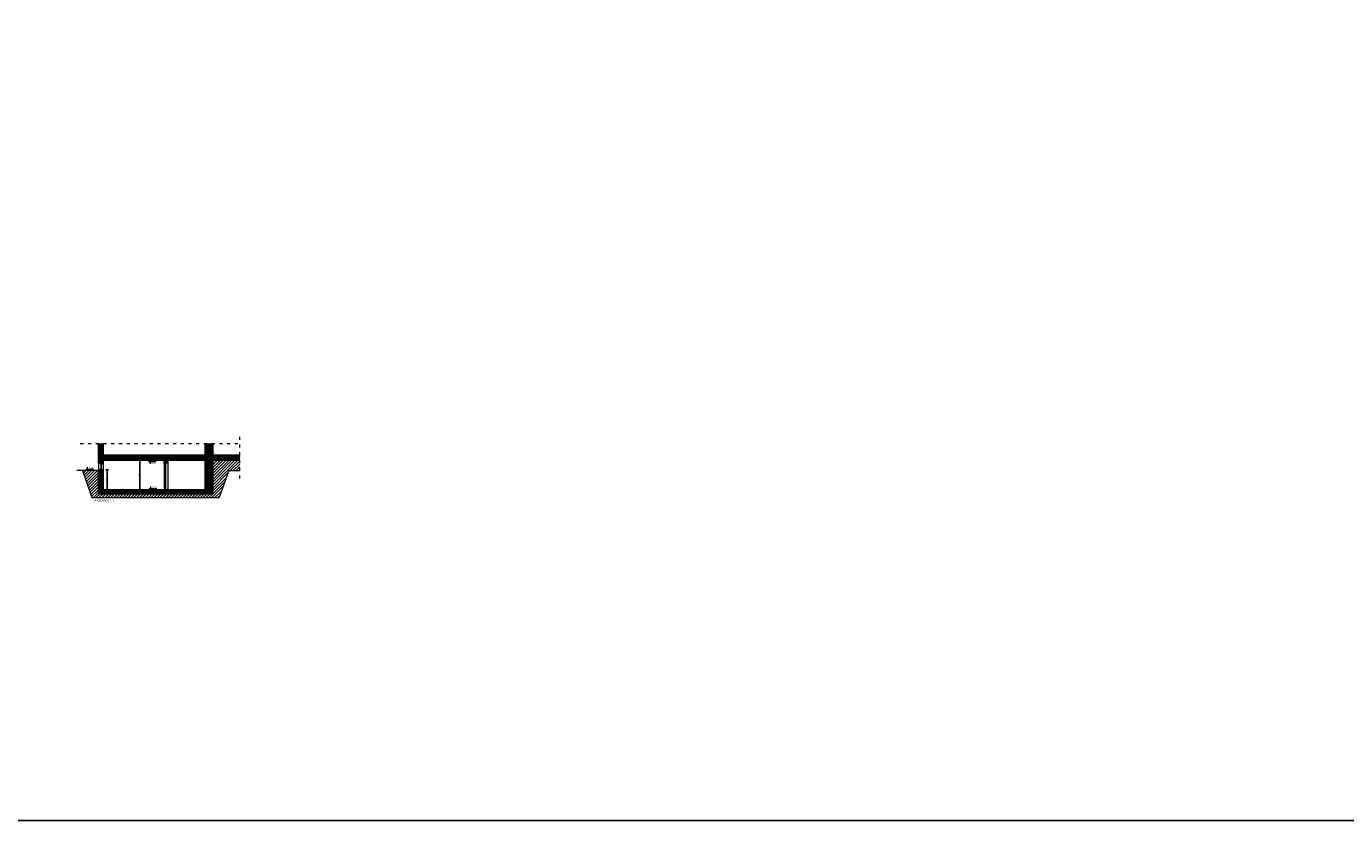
# Model space of a CAD drawing. Header units: millimetres. Extents: x 6506 to 39690, y 6022 to 25261.
# Tile 11 of 59: x 12740 to 22987, y 11215 to 17385. Entities that reach past the tile are written whole.
import ezdxf
from ezdxf.enums import TextEntityAlignment as Align

# ---------------------------------------------------------------- set-up
doc = ezdxf.new("R2010")
doc.units = ezdxf.units.MM
doc.linetypes.add('ACAD_ISO03W100', pattern=[30, 12, -18])
doc.layers.add('A_HATCH', color=7, linetype='Continuous', lineweight=5, true_color=0x999999)
doc.layers.add('A_WIDOK 2PLAN', color=7, linetype='Continuous', lineweight=9, true_color=0x666666)
for name, color, linetype, lineweight in [('A_KONST_ISTNIEJĄCE', 83, 'Continuous', 25), ('A_OPISY', 40, 'Continuous', 9), ('A_STOLARKA OKIENNA', 141, 'Continuous', 15), ('A_WIDOK', 141, 'Continuous', 13), ('A_WYMIAROWANIE', 7, 'Continuous', 9), ('AA HATCH', 253, 'Continuous', 5)]:
    doc.layers.add(name, color=color, linetype=linetype, lineweight=lineweight)
doc.styles.add('APLUS', font='arial.ttf', dxfattribs={"width": 0.6})
doc.styles.get("Standard").update_dxf_attribs({"font": 'arial.ttf'})
doc.dimstyles.new('1 do 100', dxfattribs={"dimtxt": 10, "dimasz": 8, "dimexe": 10, "dimexo": 10, "dimgap": 2, "dimtad": 1, "dimdec": 0, "dimtxsty": 'Standard', "dimblk": 'OBLIQUE', "dimcen": 2.5, "dimadec": 0, "dimazin": 0, "dimtfac": 1, "dimtdec": 0, "dimtmove": 0, "dimatfit": 3, "dimldrblk": 'OBLIQUE', "dimfxl": 10, "dimfxlon": 1, "dimarcsym": 0})

# ---------------------------------------------------------------- blocks, each defined once
blk = doc.blocks.new('*U547')
at = {"color": 144}
for p, q in [((27, 0), (27, -8)), ((27, 0), (34, 0)), ((27, 0), (27, -8)), ((34, 0), (34, -2)), ((82, 0), (75, 0)), ((75, 0), (75, -2)), ((82, 0), (82, -8)), ((27, -8), (30, -8)), ((30, -8), (30, -10)), ((30, -8), (32, -8)), ((30, -10), (36, -10)), ((31, -4), (31, -2)), ((31, -2), (34, -2)), ((33, -4), (31, -4)), ((32, -8), (32, -6)), ((32, -6), (33, -6)), ((33, -6), (33, -4)), ((34, -2), (35, -2)), ((35, -2), (35, -1)), ((36, -8), (36, -4)), ((36, -4), (37, -4)), ((37, -8), (36, -8)), ((37, -9), (37, -8)), ((73, -4), (72, -4)), ((72, -9), (72, -8)), ((72, -8), (73, -8)), ((73, -8), (73, -4)), ((79, -10), (73, -10)), ((74, -2), (74, -1)), ((75, -2), (74, -2)), ((78, -2), (75, -2)), ((76, -6), (76, -4)), ((76, -4), (78, -4)), ((77, -6), (76, -6)), ((77, -8), (77, -6)), ((79, -8), (77, -8)), ((78, -4), (78, -2)), ((82, -8), (79, -8)), ((79, -8), (79, -10))]:
    blk.add_line(p, q, dxfattribs=at)
blk.add_lwpolyline([(36, -4), (73, -4), (73, -8), (36, -8)], close=True, dxfattribs=at)
for centre, radius, start, end in [((35, -4), 2.51, 356.8105, 86.8105), ((36, -8), 1.5, 273.3553, 335.6854), ((74, -4), 2.51, 93.1895, 183.1895), ((73, -8), 1.5, 204.3146, 266.6447)]:
    blk.add_arc(centre, radius, start, end, dxfattribs=at)
blk = doc.blocks.new('*U9')
blk.add_hatch(color=256).paths.add_polyline_path([(0, 0.15), (-0.2, 0.15), (0, 0)])
blk.add_line((0, 0.15), (0, 0.4))
blk.add_lwpolyline([(0, 0.15), (0, 0), (-0.2, 0.15), (0.69, 0.15)])
at = {"style": 'APLUS', "width": 0.8}
blk.add_attdef('%%P_0.00', text='', height=0.2, dxfattribs=at).set_placement((-0.15, 0.15), align=Align.BOTTOM_LEFT)
blk = doc.blocks.new('*U226')
blk.add_hatch(color=256).paths.add_polyline_path([(0, -0.15), (-0.2, -0.15), (0, 0)])
blk.add_line((0, -0.15), (0, -0.4))
blk.add_lwpolyline([(0, -0.15), (0, 0), (-0.2, -0.15), (0.69, -0.15)])
at = {"style": 'APLUS', "width": 0.8}
blk.add_attdef('%%P_0.00', text='', height=0.2, dxfattribs=at).set_placement((-0.15, -0.47), align=Align.BOTTOM_LEFT)
blk = doc.blocks.new('_Oblique')
at = {"color": 0, "linetype": 'ByBlock', "lineweight": -2}
blk.add_line((-0.5, -0.5), (0.5, 0.5), dxfattribs=at)
blk = doc.blocks.new('*D563')
at = {"layer": 'A_WYMIAROWANIE', "color": 0, "lineweight": -2, "ltscale": 2, "transparency": 16777216}
for p, q in [((13631, 14014), (13611, 14014)), ((13621, 13784), (13621, 14014)), ((13631, 13784), (13611, 13784))]:
    blk.add_line(p, q, dxfattribs=at)
at = {"layer": 'Defpoints', "color": 0, "ltscale": 2, "transparency": 16777216}
for p in [(13621, 14014), (13646, 14014), (13646, 13784)]:
    blk.add_point(p, dxfattribs=at)
at = {"layer": 'A_WYMIAROWANIE', "color": 0, "lineweight": -2, "ltscale": 2, "transparency": 16777216, "xscale": 8, "yscale": 8, "zscale": 8}
for p, rotation in [((13621, 14014), 90), ((13621, 13784), 270)]:
    blk.add_blockref('_Oblique', p, dxfattribs=dict(at, rotation=rotation))
at = {"layer": 'A_WYMIAROWANIE', "color": 0, "ltscale": 2, "transparency": 16777216, "insert": (13614, 13899), "char_height": 10, "attachment_point": 5, "rotation": 90}
blk.add_mtext('230', dxfattribs=at)
blk = doc.blocks.new('*D564')
at = {"layer": 'A_WYMIAROWANIE', "color": 0, "lineweight": -2, "ltscale": 2, "transparency": 16777216}
for p, q in [((13358, 13939), (13378, 13939)), ((13368, 13939), (13368, 13784)), ((13358, 13784), (13378, 13784))]:
    blk.add_line(p, q, dxfattribs=at)
at = {"layer": 'Defpoints', "color": 0, "ltscale": 2, "transparency": 16777216}
for p in [(13336, 13939), (13336, 13784), (13368, 13784)]:
    blk.add_point(p, dxfattribs=at)
at = {"layer": 'A_WYMIAROWANIE', "color": 0, "lineweight": -2, "ltscale": 2, "transparency": 16777216, "xscale": 8, "yscale": 8, "zscale": 8}
for p, rotation in [((13368, 13939), 90), ((13368, 13784), 270)]:
    blk.add_blockref('_Oblique', p, dxfattribs=dict(at, rotation=rotation))
at = {"layer": 'A_WYMIAROWANIE', "color": 0, "ltscale": 2, "transparency": 16777216, "insert": (13361, 13861), "char_height": 10, "attachment_point": 5, "rotation": 90}
blk.add_mtext('155', dxfattribs=at)

msp = doc.modelspace()

# ---------------------------------------------------------------- hatches: boundary and pattern name
at = {"layer": 'A_HATCH'}
h = msp.add_hatch(dxfattribs=at)
h.set_pattern_fill('ANSI31', color=256, scale=2)
h.set_pattern_definition([(45, (1201.7264, -8235.841), (-4.490128, 4.490128), [])])
h.paths.add_polyline_path([(13299.3, 13993.9), (13336.3, 13993.9), (13336.3, 14143.6), (13299.3, 14143.6)])
h.paths.add_polyline_path([(13299.3, 13783.9), (13336.3, 13783.9), (13336.3, 13938.9), (13299.3, 13938.9)])
h.paths.add_polyline_path([(14156.3, 13753.9), (14156.3, 13783.9), (13299.3, 13783.9), (13299.3, 13753.9)])
h.paths.add_polyline_path([(14161.3, 13753.9), (14188.3, 13753.9), (14188.3, 14143.6), (14161.3, 14143.6)])
h.paths.add_polyline_path([(14156.3, 14143.6), (14129.3, 14143.6), (14129.3, 13783.9), (14156.3, 13783.9)])
h.paths.add_polyline_path([(14188.3, 14053.9), (14188.3, 14013.9), (14396.8, 14013.9), (14396.8, 14053.9)])
h.paths.add_polyline_path([(13336.3, 14053.9), (13336.3, 14013.9), (14129.3, 14013.9), (14129.3, 14053.9)])
h.paths.add_polyline_path([(13839.3, 13993.9), (13839.3, 14013.9), (13809.3, 14013.9), (13809.3, 13993.9)])
at = {"layer": 'AA HATCH', "ltscale": 2, "transparency": 33554534}
h = msp.add_hatch(dxfattribs=at)
h.set_pattern_fill('ANSI31', color=256, scale=5)
h.set_pattern_definition([(45, (1201.726, -8235.841), (-11.22532, 11.22532), [])])
h.paths.add_polyline_path([(14238.3, 13723.9), (14311.7, 13933.7), (14396.8, 13933.7), (14396.8, 14013.9), (14188.3, 14013.9), (14188.3, 13753.9), (14161.3, 13753.9), (14156.3, 13753.9), (13299.3, 13753.9), (13299.3, 13933.9), (13175.8, 13933.9), (13249.3, 13723.9)])

# ---------------------------------------------------------------- linework, layer by layer
at = {"layer": 'A_KONST_ISTNIEJĄCE', "ltscale": 2}
for p, q in [((13299.3, 13993.9), (13299.3, 14143.6)), ((13336.3, 13993.9), (13336.3, 14143.6)), ((14129.3, 13783.9), (14129.3, 14143.6)), ((14156.3, 13753.9), (14156.3, 14143.6)), ((14161.3, 13753.9), (14161.3, 14143.6)), ((14188.3, 13753.9), (14188.3, 14143.6)), ((13336.3, 14053.9), (14129.3, 14053.9)), ((14188.3, 14053.9), (14396.8, 14053.9)), ((13336.3, 13993.9), (13299.3, 13993.9)), ((13299.3, 13753.9), (13299.3, 13938.9)), ((13336.3, 13938.9), (13299.3, 13938.9)), ((13336.3, 14013.9), (14129.3, 14013.9)), ((13336.3, 13783.9), (13336.3, 13938.9)), ((13809.3, 13993.9), (13809.3, 14013.9)), ((13839.3, 13993.9), (13809.3, 13993.9)), ((13839.3, 13993.9), (13839.3, 14013.9)), ((14188.3, 14013.9), (14396.8, 14013.9)), ((13299.3, 13783.9), (14156.3, 13783.9)), ((13299.3, 13753.9), (14156.3, 13753.9)), ((14156.3, 13753.9), (14161.3, 13753.9)), ((14161.3, 13753.9), (14188.3, 13753.9))]:
    msp.add_line(p, q, dxfattribs=at)
msp.add_lwpolyline([(6506.4, 11214.7), (39689.6, 11214.7), (39689.6, 25260.9), (6506.4, 25260.9)], close=True, dxfattribs=at)
at = {"layer": 'A_WIDOK', "ltscale": 2}
for p, q in [((13299.3, 13993.9), (13299.3, 13938.9)), ((13336.3, 13993.9), (13336.3, 13938.9)), ((13809.3, 13993.9), (13809.3, 13783.9)), ((13814.3, 13993.9), (13814.3, 13783.9)), ((13819.3, 13993.9), (13819.3, 13783.9)), ((13839.3, 13993.9), (13839.3, 13783.9)), ((13299.3, 13933.9), (13131.8, 13933.9)), ((13175.8, 13933.7), (13249.3, 13723.9)), ((14311.7, 13933.7), (14238.3, 13723.9)), ((14311.7, 13933.7), (14396.8, 13933.7)), ((13249.3, 13723.9), (14238.3, 13723.9))]:
    msp.add_line(p, q, dxfattribs=at)
msp.add_lwpolyline([(13809.3, 13993.9), (13819.3, 13993.9), (13819.3, 13989.6), (13809.3, 13989.6)], close=True, dxfattribs=at)
at = {"layer": 'A_WIDOK 2PLAN', "linetype": 'ACAD_ISO03W100', "ltscale": 2}
for p, q in [((13158.8, 14143.6), (14396.8, 14143.6)), ((14396.8, 13872.1), (14396.8, 14210.2))]:
    msp.add_line(p, q, dxfattribs=at)

# ---------------------------------------------------------------- block references
at = {"layer": 'A_OPISY', "transparency": 33554687, "xscale": 68.67492864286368, "yscale": 68.67492864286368, "zscale": 68.67492864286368, "rotation": 1.435389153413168e-05}
for p, values in [((13215.5, 13933.9), {'%%P_0.00': '-  1,20'}), ((13707, 13783.9), {'%%P_0.00': '-  2,70'})]:
    msp.add_blockref('*U9', p, dxfattribs=at).add_auto_attribs(values)
at = {"layer": 'A_OPISY', "transparency": 33554687}
ref = msp.add_blockref('*U226', (13701.4, 14013.9), dxfattribs=dict(at, xscale=68.67492864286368, yscale=68.67492864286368, zscale=68.67492864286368, rotation=1.435389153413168e-05))
ref.add_attrib('%%P_0.00', '-  0,40', dxfattribs={"layer": '0', "height": 13.73, "rotation": 0.00001, "style": 'APLUS', "width": 0.8}).set_placement((13691.4, 13984.2), align=Align.BOTTOM_LEFT)
at = {"layer": 'A_STOLARKA OKIENNA', "color": 144, "transparency": 33554559, "xscale": -1, "rotation": 90}
msp.add_blockref('*U547', (13314.8, 14020.9), dxfattribs=at)

# ---------------------------------------------------------------- texts
at = {"layer": 'A_OPISY', "insert": (13268.8, 13707.2), "char_height": 15, "attachment_point": 1}
msp.add_mtext_dynamic_manual_height_columns('PRZEKRÓJ B-B', width=254.354, gutter_width=0, heights=[12.8], dxfattribs=at)

# ---------------------------------------------------------------- dimensions: what is measured, and where the dimension line sits
at = {"layer": 'A_WYMIAROWANIE', "ltscale": 2}
for base, p1, p2, picture, middle in [((13368.4, 13783.9), (13336.3, 13938.9), (13336.3, 13783.9), '*D564', (13361.3, 13861.4)), ((13621.1, 14013.9), (13646.3, 13783.9), (13646.3, 14013.9), '*D563', (13614, 13898.9))]:
    dim = msp.add_linear_dim(base=base, p1=p1, p2=p2, angle=90, dimstyle='1 do 100', dxfattribs=at)
    dim.commit()
    dim.dimension.update_dxf_attribs({"geometry": picture, "text_midpoint": middle})

doc.saveas('drawing.dxf')
